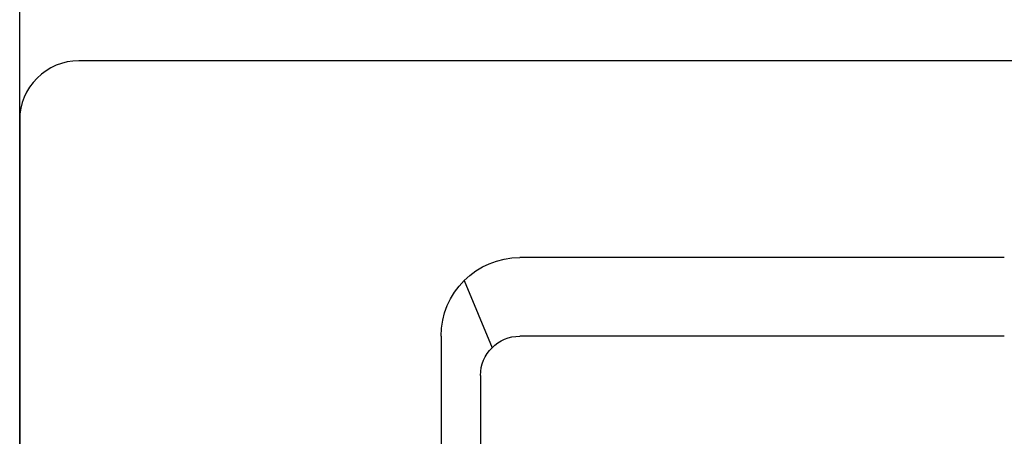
# Model space of a CAD drawing. Header units: millimetres. Extents: x 6161 to 8965, y -9035 to -5431.
# Tile 92 of 256: x 7364 to 7389, y -6783 to -6772. Entities that reach past the tile are written whole.
import ezdxf

# ---------------------------------------------------------------- set-up
doc = ezdxf.new("R2010")
doc.units = ezdxf.units.MM
doc.layers.add('Wyposazenie Wew - Urzadzenia Sanitarne', color=6, linetype='Continuous')
doc.layers.add('Ściany', color=7, linetype='Continuous')

# ---------------------------------------------------------------- blocks, each defined once
blk = doc.blocks.new('ROCA DAMA_60x32')
for p, q in [((-23, -10.7), (23, -10.7)), ((-24.414, -11.286), (-22.707, -11.993)), ((-22, -11.7), (22, -11.7)), ((-25, -25), (-25, -12.7)), ((-23, -25), (-23, -12.7))]:
    blk.add_line(p, q)
blk.add_lwpolyline([(-30, -1.5, -0.414214), (-28.5, 0), (28.5, 0, -0.414214), (30, -1.5), (30, -27, -0.414214), (25, -32), (-25, -32, -0.414214), (-30, -27), (-30, -1.5)], format="xyb")
for centre, radius in [((-23, -12.7), 2), ((-22, -12.7), 1)]:
    blk.add_arc(centre, radius, 90, 180)

msp = doc.modelspace()

# ---------------------------------------------------------------- linework, layer by layer
at = {"layer": 'Ściany'}
msp.add_lwpolyline([(7799.668, -7008.317), (7524.031, -7008.317), (7524.031, -6794.85), (7514.031, -6794.85), (7514.031, -6898.317), (7504.031, -6898.317), (7504.031, -6908.317), (7514.031, -6908.317), (7514.031, -7008.317), (7374.031, -7008.317), (7374.031, -6908.317), (7414.031, -6908.317), (7414.031, -6898.317), (7364.031, -6898.317), (7364.031, -6639.85)], dxfattribs=at)

# ---------------------------------------------------------------- block references
at = {"layer": 'Wyposazenie Wew - Urzadzenia Sanitarne', "xscale": -1, "rotation": 89.99999999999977}
msp.add_blockref('ROCA DAMA_60x32', (7364.031, -6802.987), dxfattribs=at)

doc.saveas('drawing.dxf')
